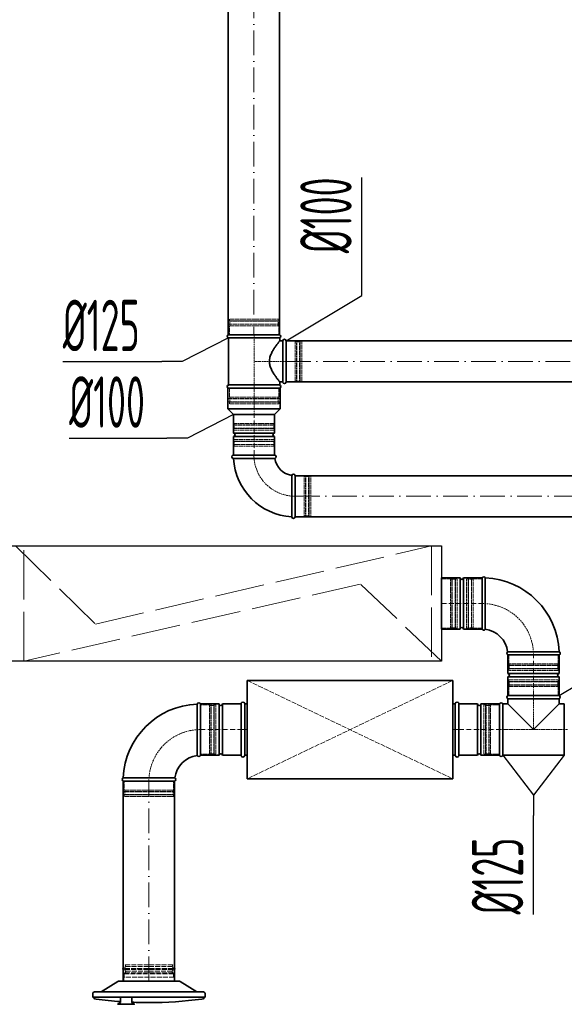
# Model space of a CAD drawing. Header units: millimetres. Extents: x -118717 to 8962, y 22910 to 145283.
# Tile 117 of 193: x -11705 to -10380, y 25387 to 27783. Entities that reach past the tile are written whole.
import ezdxf

# ---------------------------------------------------------------- set-up
doc = ezdxf.new("R2010")
doc.units = ezdxf.units.MM
for name, pattern in [('ACAD_ISO02W100', [15, 12, -3]), ('ACAD_ISO10W100', [18, 12, -3, 0, -3]), ('phl_thick', [0])]:
    doc.linetypes.add(name, pattern=pattern)
for name, color, linetype, lineweight in [('VZT_01 SUP (PŘÍVOD) - OBRYS', 5, 'Continuous', 35), ('VZT_02 SUP (PŘÍVOD) - OSA', 5, 'ACAD_ISO10W100', 5), ('VZT_05 ETA (ODVOD) - OBRYS', 6, 'Continuous', 35), ('VZT_06 ETA (ODVOD) - OSA', 6, 'ACAD_ISO10W100', 5), ('VZT_21 ZAŘÍZENÍ - OBRYS', 1, 'Continuous', 30), ('VZT_22 ZAŘÍZENÍ - DETAIL', 8, 'Continuous', 5), ('VZT_30 DISTRIBUČNÍ PRVKY - OBRYS', 1, 'Continuous', 35), ('VZT_35 TLUMIČE HLUKU - OBRYS', 1, 'Continuous', 35), ('VZT_36 TLUMIČE HLUKU - OSA', 1, 'ACAD_ISO10W100', 5), ('VZT_37 TLUMIČE HLUKU - DETAIL', 8, 'ACAD_ISO02W100', 5), ('VZT_60_KOTY - DIMENZE', 7, 'Continuous', 5)]:
    doc.layers.add(name, color=color, linetype=linetype, lineweight=lineweight)
for name, color, linetype, lineweight, plot in [('VZT_03 SUP (PŘÍVOD) - NETISK', 8, 'ACAD_ISO02W100', 5, False), ('VZT_07 ETA (ODVOD) - NETISK', 8, 'ACAD_ISO02W100', 5, False), ('VZT_34 DISTRIBUČNÍ PRVKY - NETISK', 8, 'ACAD_ISO02W100', 5, False), ('VZT_39 TLUMIČE HLUKU - NETISK', 8, 'ACAD_ISO02W100', 5, False)]:
    doc.layers.add(name, color=color, linetype=linetype, lineweight=lineweight, plot=plot)
doc.styles.add('EVORA_125', font='isocp.shx', dxfattribs={"width": 0.6, "height": 125})

msp = doc.modelspace()

# ---------------------------------------------------------------- linework, layer by layer
at = {"layer": 'VZT_01 SUP (PŘÍVOD) - OBRYS'}
for p, q in [((-10679.3, 26299.9), (-10679.3, 26424.9)), ((-10679.3, 26424.9), (-10633.8, 26424.9)), ((-10633.8, 26299.9), (-10633.8, 26424.9)), ((-10625.8, 26299.9), (-10625.8, 26424.9)), ((-10625.8, 26424.9), (-10580.3, 26424.9)), ((-10580.3, 26299.9), (-10580.3, 26424.9)), ((-10580.3, 26299.9), (-10580.3, 26424.9)), ((-10679.3, 26299.9), (-10633.8, 26299.9)), ((-10625.8, 26299.9), (-10580.3, 26299.9)), ((-10392.8, 26237.4), (-10517.8, 26237.4)), ((-10517.8, 26191.9), (-10517.8, 26237.4)), ((-10392.8, 26237.4), (-10517.8, 26237.4)), ((-10392.8, 26191.9), (-10392.8, 26237.4)), ((-10392.8, 26191.9), (-10517.8, 26191.9)), ((-10392.8, 26183.9), (-10517.8, 26183.9)), ((-10517.8, 26138.4), (-10517.8, 26183.9)), ((-10392.8, 26138.4), (-10392.8, 26183.9)), ((-10392.8, 26138.4), (-10517.8, 26138.4)), ((-10517.8, 26138.4), (-10392.8, 26138.4)), ((-11265.8, 26117.9), (-11265.8, 25992.9)), ((-11265.8, 25992.9), (-11265.8, 26117.9)), ((-11265.8, 26117.9), (-11220.3, 26117.9)), ((-11220.3, 25992.9), (-11220.3, 26117.9)), ((-11212.3, 25992.9), (-11212.3, 26117.9)), ((-11212.3, 26117.9), (-11166.8, 26117.9)), ((-11166.8, 25992.9), (-11166.8, 26117.9)), ((-10636.8, 25992.9), (-10636.8, 26117.9)), ((-10636.8, 26117.9), (-10591.3, 26117.9)), ((-10591.3, 25992.9), (-10591.3, 26117.9)), ((-10583.3, 25992.9), (-10583.3, 26117.9)), ((-10583.3, 26117.9), (-10537.8, 26117.9)), ((-10537.8, 25992.9), (-10537.8, 26117.9)), ((-10537.8, 25992.9), (-10537.8, 26117.9)), ((-10530.1, 26117.9), (-10530.1, 25992.9)), ((-10517.8, 26117.9), (-10530.1, 26117.9)), ((-10517.8, 26130.7), (-10392.8, 26130.7)), ((-10517.8, 26130.7), (-10517.8, 26117.9)), ((-10455.3, 26055.4), (-10517.8, 26117.9)), ((-10392.8, 26117.9), (-10455.3, 26055.4)), ((-10392.8, 26130.7), (-10392.8, 26117.9)), ((-10380.4, 26117.9), (-10392.8, 26117.9)), ((-10380.4, 26117.9), (-10380.4, 25992.9)), ((-11265.8, 25992.9), (-11220.3, 25992.9)), ((-11212.3, 25992.9), (-11166.8, 25992.9)), ((-10636.8, 25992.9), (-10591.3, 25992.9)), ((-10583.3, 25992.9), (-10537.8, 25992.9)), ((-10380.4, 25992.9), (-10530.1, 25992.9)), ((-11328.3, 25930.4), (-11453.3, 25930.4))]:
    msp.add_line(p, q, dxfattribs=at)
for points in [[(-11453.3, 25930.4), (-11453.3, 25443.2)], [(-11328.3, 25930.4), (-11328.3, 25443.2)]]:
    msp.add_lwpolyline(points, dxfattribs=at)
for centre, radius, start, end in [((-10576.4, 26423.2), 4.17, 21.1072, 156.5322), ((-10629.8, 26424.9), 4, 180, 0), ((-10580.3, 26237.4), 187.5, 2.3607, 87.6393), ((-10629.8, 26299.9), 4, 0, 180), ((-10576.4, 26301.5), 4.17, 203.4678, 329.7019), ((-10580.3, 26237.4), 62.5, 6.8302, 83.1698), ((-10516.1, 26241.2), 4.17, 120.2981, 246.5322), ((-10394.4, 26241.2), 4.17, 293.4678, 68.8928), ((-10517.8, 26187.9), 4, 270, 90), ((-10392.8, 26187.9), 4, 90, 270), ((-10516.1, 26134.5), 4.17, 113.4678, 246.5322), ((-10394.4, 26134.5), 4.17, 293.4678, 66.5322), ((-11265.8, 25930.4), 187.5, 92.3607, 177.6393), ((-11269.6, 26116.2), 4.17, 23.4678, 158.8928), ((-11216.3, 26117.9), 4, 180, 0), ((-10587.3, 26117.9), 4, 180, 0), ((-10533.9, 26116.2), 4.17, 23.4678, 156.5322), ((-11216.3, 25992.9), 4, 0, 180), ((-10587.3, 25992.9), 4, 0, 180), ((-11265.8, 25930.4), 62.5, 96.8302, 173.1698), ((-11269.6, 25994.5), 4.17, 210.2981, 336.5322), ((-10533.9, 25994.5), 4.17, 203.4678, 336.5322), ((-11451.6, 25934.2), 4.17, 111.1072, 246.5322), ((-11329.9, 25934.2), 4.17, 293.4678, 59.7019)]:
    msp.add_arc(centre, radius, start, end, dxfattribs=at)
for points, knots in [([(-10572.8, 26299.4), (-10572.8, 26299.4), (-10572.8, 26301), (-10572.8, 26307.1), (-10572.8, 26311.6), (-10572.7, 26323), (-10572.7, 26329.8), (-10572.6, 26344.8), (-10572.6, 26352.9), (-10572.6, 26369.2), (-10572.6, 26377.4), (-10572.6, 26392.6), (-10572.6, 26399.5), (-10572.6, 26411.3), (-10572.6, 26416), (-10572.6, 26422.6), (-10572.6, 26424.4), (-10572.6, 26424.7), (-10572.6, 26424.7), (-10572.6, 26424.7)], [0, 0, 0, 0, 24.235852, 24.235852, 48.531845, 48.531845, 73.024415, 73.024415, 97.570898, 97.570898, 122.078339, 122.078339, 146.53579, 146.53579, 170.957495, 170.957495, 195.359468, 195.359468, 197.168246, 197.168246, 197.168246, 197.168246]), ([(-10518.2, 26244.8), (-10518.2, 26244.8), (-10518.2, 26244.8), (-10517.9, 26244.8), (-10517.5, 26244.8), (-10516.5, 26244.8), (-10515.7, 26244.8), (-10512.5, 26244.8), (-10509.4, 26244.9), (-10500.5, 26244.9), (-10494.3, 26244.9), (-10480.2, 26245), (-10472.4, 26245), (-10456.1, 26245), (-10447.9, 26245), (-10432.1, 26245), (-10424.6, 26245.1), (-10411.4, 26245.1), (-10405.8, 26245.1), (-10398.8, 26245.1), (-10396.7, 26245.1), (-10393.7, 26245.1), (-10392.9, 26245.1), (-10392.9, 26245.1)], [197.067977, 197.067977, 197.067977, 197.067977, 201.792196, 201.792196, 209.190204, 209.190204, 218.040239, 218.040239, 237.760854, 237.760854, 262.206108, 262.206108, 286.831239, 286.831239, 311.323072, 311.323072, 335.946087, 335.946087, 360.704397, 360.704397, 377.088273, 377.088273, 394.105327, 394.105327, 394.105327, 394.105327]), ([(-11273.2, 25992.4), (-11273.2, 25992.4), (-11273.2, 25992.5), (-11273.2, 25992.8), (-11273.2, 25993.1), (-11273.2, 25994.2), (-11273.2, 25994.9), (-11273.2, 25998.1), (-11273.3, 26001.2), (-11273.3, 26010.2), (-11273.3, 26016.3), (-11273.4, 26030.4), (-11273.4, 26038.3), (-11273.4, 26054.5), (-11273.4, 26062.7), (-11273.5, 26078.6), (-11273.5, 26086.1), (-11273.5, 26099.2), (-11273.5, 26104.8), (-11273.5, 26111.8), (-11273.5, 26113.9), (-11273.5, 26116.9), (-11273.5, 26117.7), (-11273.5, 26117.7)], [197.067977, 197.067977, 197.067977, 197.067977, 201.792196, 201.792196, 209.190204, 209.190204, 218.040239, 218.040239, 237.760854, 237.760854, 262.206108, 262.206108, 286.831239, 286.831239, 311.323072, 311.323072, 335.946087, 335.946087, 360.704397, 360.704397, 377.088273, 377.088273, 394.105327, 394.105327, 394.105327, 394.105327]), ([(-11327.8, 25937.8), (-11327.8, 25937.8), (-11329.4, 25937.8), (-11335.5, 25937.8), (-11340, 25937.9), (-11351.4, 25937.9), (-11358.2, 25937.9), (-11373.2, 25938), (-11381.3, 25938), (-11397.7, 25938), (-11405.8, 25938), (-11421, 25938.1), (-11427.9, 25938.1), (-11439.7, 25938.1), (-11444.4, 25938.1), (-11451, 25938.1), (-11452.9, 25938.1), (-11453.1, 25938.1), (-11453.1, 25938.1), (-11453.1, 25938.1)], [0, 0, 0, 0, 24.235852, 24.235852, 48.531845, 48.531845, 73.024415, 73.024415, 97.570898, 97.570898, 122.078339, 122.078339, 146.53579, 146.53579, 170.957495, 170.957495, 195.359468, 195.359468, 197.168246, 197.168246, 197.168246, 197.168246])]:
    msp.add_open_spline(points, degree=3, knots=knots, dxfattribs=at)
at = {"layer": 'VZT_02 SUP (PŘÍVOD) - OSA'}
for points in [[(-10679.3, 26362.4), (-10580.3, 26362.4)], [(-10455.3, 26138.4), (-10455.3, 26237.4)], [(-11265.8, 26055.4), (-11166.8, 26055.4)], [(-10636.8, 26055.4), (-10537.8, 26055.4)]]:
    msp.add_lwpolyline(points, dxfattribs=at)
at = {"layer": 'VZT_02 SUP (PŘÍVOD) - OSA', "ltscale": 0.3}
for points in [[(-10580.3, 26362.4), (-10580.3, 26362.4, -0.414214), (-10455.3, 26237.4), (-10455.3, 26237.4)], [(-11390.8, 25930.4), (-11390.8, 25930.4, -0.414214), (-11265.8, 26055.4), (-11265.8, 26055.4)]]:
    msp.add_lwpolyline(points, format="xyb", dxfattribs=at)
msp.add_lwpolyline([(-10455.3, 26138.4), (-10455.3, 26055.4)], dxfattribs=at)
at = {"layer": 'VZT_02 SUP (PŘÍVOD) - OSA', "ltscale": 5}
msp.add_lwpolyline([(-11390.8, 25443.2), (-11390.8, 25930.4)], dxfattribs=at)
at = {"layer": 'VZT_03 SUP (PŘÍVOD) - NETISK', "ltscale": 0.4}
for p, q in [((-10618.3, 26302.4), (-10618.3, 26422.4)), ((-10614.3, 26422.4), (-10618.3, 26422.4)), ((-10614.3, 26302.4), (-10614.3, 26422.4)), ((-10613.8, 26421.4), (-10614.3, 26421.4)), ((-10613.8, 26301.4), (-10613.8, 26423.4)), ((-10613.3, 26423.4), (-10613.8, 26423.4)), ((-10613.3, 26301.4), (-10613.3, 26423.4)), ((-10606.3, 26421.4), (-10613.3, 26421.4)), ((-10606.3, 26301.4), (-10606.3, 26423.4)), ((-10605.8, 26423.4), (-10606.3, 26423.4)), ((-10605.8, 26301.4), (-10605.8, 26423.4)), ((-10602.3, 26421.4), (-10605.8, 26421.4)), ((-10602.3, 26302.4), (-10602.3, 26422.4)), ((-10580.3, 26422.4), (-10602.3, 26422.4)), ((-10614.3, 26302.4), (-10618.3, 26302.4)), ((-10613.8, 26303.4), (-10614.3, 26303.4)), ((-10613.3, 26301.4), (-10613.8, 26301.4)), ((-10606.3, 26303.4), (-10613.3, 26303.4)), ((-10605.8, 26301.4), (-10606.3, 26301.4)), ((-10602.3, 26303.4), (-10605.8, 26303.4)), ((-10580.3, 26302.4), (-10602.3, 26302.4)), ((-10515.3, 26237.4), (-10515.3, 26215.4)), ((-10395.3, 26237.4), (-10395.3, 26215.4)), ((-10394.3, 26211.9), (-10516.3, 26211.9)), ((-10516.3, 26211.9), (-10516.3, 26211.4)), ((-10394.3, 26211.4), (-10516.3, 26211.4)), ((-10395.3, 26215.4), (-10515.3, 26215.4)), ((-10514.3, 26215.4), (-10514.3, 26211.9)), ((-10514.3, 26211.4), (-10514.3, 26204.4)), ((-10396.3, 26215.4), (-10396.3, 26211.9)), ((-10396.3, 26211.4), (-10396.3, 26204.4)), ((-10394.3, 26211.9), (-10394.3, 26211.4)), ((-10394.3, 26204.4), (-10516.3, 26204.4)), ((-10516.3, 26204.4), (-10516.3, 26203.9)), ((-10394.3, 26203.9), (-10516.3, 26203.9)), ((-10395.3, 26203.4), (-10515.3, 26203.4)), ((-10515.3, 26203.4), (-10515.3, 26199.4)), ((-10395.3, 26199.4), (-10515.3, 26199.4)), ((-10514.3, 26203.9), (-10514.3, 26203.4)), ((-10396.3, 26203.9), (-10396.3, 26203.4)), ((-10395.3, 26203.4), (-10395.3, 26199.4)), ((-10394.3, 26204.4), (-10394.3, 26203.9)), ((-10516.3, 26171.9), (-10394.3, 26171.9)), ((-10516.3, 26171.4), (-10516.3, 26171.9)), ((-10516.3, 26171.4), (-10394.3, 26171.4)), ((-10516.3, 26164.4), (-10394.3, 26164.4)), ((-10516.3, 26163.9), (-10516.3, 26164.4)), ((-10516.3, 26163.9), (-10394.3, 26163.9)), ((-10515.3, 26176.4), (-10395.3, 26176.4)), ((-10515.3, 26172.4), (-10515.3, 26176.4)), ((-10515.3, 26172.4), (-10395.3, 26172.4)), ((-10514.3, 26171.9), (-10514.3, 26172.4)), ((-10514.3, 26164.4), (-10514.3, 26171.4)), ((-10514.3, 26160.4), (-10514.3, 26163.9)), ((-10396.3, 26171.9), (-10396.3, 26172.4)), ((-10396.3, 26164.4), (-10396.3, 26171.4)), ((-10396.3, 26160.4), (-10396.3, 26163.9)), ((-10395.3, 26172.4), (-10395.3, 26176.4)), ((-10394.3, 26171.4), (-10394.3, 26171.9)), ((-10394.3, 26163.9), (-10394.3, 26164.4)), ((-10515.3, 26160.4), (-10395.3, 26160.4)), ((-10515.3, 26138.4), (-10515.3, 26160.4)), ((-10395.3, 26138.4), (-10395.3, 26160.4)), ((-11265.8, 26115.4), (-11243.8, 26115.4)), ((-11243.8, 26115.4), (-11243.8, 25995.4)), ((-11243.8, 26114.4), (-11240.3, 26114.4)), ((-11240.3, 26116.4), (-11240.3, 25994.4)), ((-11240.3, 26116.4), (-11239.8, 26116.4)), ((-11239.8, 26116.4), (-11239.8, 25994.4)), ((-11239.8, 26114.4), (-11232.8, 26114.4)), ((-11232.8, 26116.4), (-11232.8, 25994.4)), ((-11232.8, 26116.4), (-11232.3, 26116.4)), ((-11232.3, 26116.4), (-11232.3, 25994.4)), ((-11232.3, 26114.4), (-11231.8, 26114.4)), ((-11231.8, 26115.4), (-11231.8, 25995.4)), ((-11231.8, 26115.4), (-11227.8, 26115.4)), ((-11227.8, 26115.4), (-11227.8, 25995.4)), ((-10575.8, 26115.4), (-10575.8, 25995.4)), ((-10575.8, 26115.4), (-10571.8, 26115.4)), ((-10571.8, 26115.4), (-10571.8, 25995.4)), ((-10571.8, 26114.4), (-10571.3, 26114.4)), ((-10571.3, 26116.4), (-10571.3, 25994.4)), ((-10571.3, 26116.4), (-10570.8, 26116.4)), ((-10570.8, 26116.4), (-10570.8, 25994.4)), ((-10570.8, 26114.4), (-10563.8, 26114.4)), ((-10563.8, 26116.4), (-10563.8, 25994.4)), ((-10563.8, 26116.4), (-10563.3, 26116.4)), ((-10563.3, 26116.4), (-10563.3, 25994.4)), ((-10563.3, 26114.4), (-10559.8, 26114.4)), ((-10559.8, 26115.4), (-10559.8, 25995.4)), ((-10559.8, 26115.4), (-10537.8, 26115.4)), ((-11265.8, 25995.4), (-11243.8, 25995.4)), ((-11243.8, 25996.4), (-11240.3, 25996.4)), ((-11240.3, 25994.4), (-11239.8, 25994.4)), ((-11239.8, 25996.4), (-11232.8, 25996.4)), ((-11232.8, 25994.4), (-11232.3, 25994.4)), ((-11232.3, 25996.4), (-11231.8, 25996.4)), ((-11231.8, 25995.4), (-11227.8, 25995.4)), ((-10575.8, 25995.4), (-10571.8, 25995.4)), ((-10571.8, 25996.4), (-10571.3, 25996.4)), ((-10571.3, 25994.4), (-10570.8, 25994.4)), ((-10570.8, 25996.4), (-10563.8, 25996.4)), ((-10563.8, 25994.4), (-10563.3, 25994.4)), ((-10563.3, 25996.4), (-10559.8, 25996.4)), ((-10559.8, 25995.4), (-10537.8, 25995.4)), ((-11450.8, 25930.4), (-11450.8, 25908.4)), ((-11330.8, 25930.4), (-11330.8, 25908.4)), ((-11329.8, 25904.9), (-11451.8, 25904.9)), ((-11451.8, 25904.9), (-11451.8, 25904.4)), ((-11329.8, 25904.4), (-11451.8, 25904.4)), ((-11330.8, 25908.4), (-11450.8, 25908.4)), ((-11449.8, 25908.4), (-11449.8, 25904.9)), ((-11449.8, 25904.4), (-11449.8, 25897.4)), ((-11331.8, 25908.4), (-11331.8, 25904.9)), ((-11331.8, 25904.4), (-11331.8, 25897.4)), ((-11329.8, 25904.9), (-11329.8, 25904.4)), ((-11329.8, 25897.4), (-11451.8, 25897.4)), ((-11451.8, 25897.4), (-11451.8, 25896.9)), ((-11329.8, 25896.9), (-11451.8, 25896.9)), ((-11330.8, 25896.4), (-11450.8, 25896.4)), ((-11450.8, 25896.4), (-11450.8, 25892.4)), ((-11330.8, 25892.4), (-11450.8, 25892.4)), ((-11449.8, 25896.9), (-11449.8, 25896.4)), ((-11331.8, 25896.9), (-11331.8, 25896.4)), ((-11330.8, 25896.4), (-11330.8, 25892.4)), ((-11329.8, 25897.4), (-11329.8, 25896.9))]:
    msp.add_line(p, q, dxfattribs=at)
msp.add_lwpolyline([(-10372.8, 26055.4), (-10537.8, 26055.4)], dxfattribs=at)
at = {"layer": 'VZT_05 ETA (ODVOD) - OBRYS'}
for p, q in [((-11072.7, 27016.3), (-11197.7, 27016.3)), ((-11072.7, 27008.7), (-11197.7, 27008.7)), ((-11197.7, 27008.7), (-11197.7, 26894)), ((-11072.7, 27008.7), (-11072.7, 27001.3)), ((-11065.2, 27001.3), (-11072.7, 27001.3)), ((-11065.2, 26901.3), (-11065.2, 27001.3)), ((-11057.2, 26901.3), (-11057.2, 27001.3)), ((-11198.7, 26886.3), (-11071.7, 26886.3)), ((-11198.7, 26886.3), (-11198.7, 26835.8)), ((-11197.7, 26894), (-11072.7, 26894)), ((-11072.7, 26886.3), (-11197.7, 26886.3)), ((-11065.2, 26901.3), (-11072.7, 26901.3)), ((-11072.7, 26901.3), (-11072.7, 26894)), ((-11071.7, 26886.3), (-11071.7, 26835.8)), ((-11198.7, 26835.8), (-11071.7, 26835.8)), ((-11185.2, 26822.3), (-11198.7, 26835.8)), ((-11085.2, 26822.3), (-11071.7, 26835.8)), ((-11085.2, 26822.3), (-11185.2, 26822.3)), ((-11185.2, 26776.8), (-11185.2, 26822.3)), ((-11185.2, 26822.3), (-11085.2, 26822.3)), ((-11085.2, 26776.8), (-11085.2, 26822.3)), ((-11085.2, 26776.8), (-11185.2, 26776.8)), ((-11085.2, 26768.8), (-11185.2, 26768.8)), ((-11185.2, 26723.3), (-11185.2, 26768.8)), ((-11085.2, 26723.3), (-11085.2, 26768.8)), ((-11085.4, 26723.3), (-11185.4, 26723.3)), ((-11185.4, 26715.3), (-11135.3, 26715.3)), ((-11085.2, 26723.3), (-11185.2, 26723.3)), ((-11035.4, 26573.3), (-11035.4, 26673.3)), ((-11043.4, 26573.3), (-11043.4, 26623.5))]:
    msp.add_line(p, q, dxfattribs=at)
for points in [[(-11197.9, 27016.3), (-11197.9, 28657.2)], [(-11072.9, 27016.3), (-11072.9, 28657.2)], [(-9327.6, 27001.3), (-11057.2, 27001.3)], [(-9327.6, 26901.3), (-11057.2, 26901.3)], [(-9259.9, 26673.3), (-11035.4, 26673.3)], [(-9259.9, 26573.3), (-11035.4, 26573.3)]]:
    msp.add_lwpolyline(points, dxfattribs=at)
for centre, radius, start, end in [((-11196, 27012.5), 4.17, 113.4678, 246.5322), ((-11074.4, 27012.5), 4.17, 293.4678, 66.5322), ((-11061.2, 27001.3), 4, 0, 180), ((-11196, 26890.1), 4.17, 113.4678, 246.5322), ((-11074.4, 26890.1), 4.17, 293.4678, 66.5322), ((-11061.2, 26901.3), 4, 180, 0), ((-11185.2, 26772.8), 4, 270, 90), ((-11085.2, 26772.8), 4, 90, 270), ((-11185.4, 26719.3), 4, 90, 270), ((-11035.4, 26723.3), 150, 183.0572, 266.9428), ((-11085.4, 26719.3), 4, 279.1478, 90), ((-11035.4, 26723.3), 50, 189.1478, 260.8522), ((-11039.4, 26673.3), 4, 0, 170.8522), ((-11039.4, 26573.3), 4, 180, 0)]:
    msp.add_arc(centre, radius, start, end, dxfattribs=at)
for points, knots in [([(-11072.7, 26901.3), (-11072.7, 26901.3), (-11072.8, 26901.4), (-11073, 26901.7), (-11073.2, 26902), (-11073.8, 26902.7), (-11074.1, 26903.1), (-11074.9, 26904.1), (-11075.3, 26904.7), (-11076.4, 26906), (-11076.9, 26906.7), (-11078.1, 26908.3), (-11078.8, 26909.1), (-11080.1, 26910.9), (-11080.8, 26911.9), (-11082.2, 26913.9), (-11082.9, 26914.9), (-11084.4, 26917.1), (-11085.2, 26918.2), (-11086.7, 26920.6), (-11087.5, 26921.9), (-11089.1, 26924.6), (-11089.9, 26925.9), (-11091.5, 26928.8), (-11092.2, 26930.2), (-11094.3, 26934.8), (-11095.5, 26937.9), (-11096.8, 26942.9), (-11097.1, 26944.5), (-11097.6, 26947.9), (-11097.7, 26949.6), (-11097.7, 26953), (-11097.6, 26954.7), (-11097.1, 26958.1), (-11096.8, 26959.8), (-11095.5, 26964.7), (-11094.3, 26967.9), (-11092.2, 26972.4), (-11091.5, 26973.9), (-11089.9, 26976.7), (-11089.1, 26978.1), (-11087.5, 26980.7), (-11086.7, 26982), (-11085.2, 26984.4), (-11084.4, 26985.6), (-11082.9, 26987.7), (-11082.2, 26988.8), (-11080.8, 26990.7), (-11080.1, 26991.7), (-11078.8, 26993.5), (-11078.1, 26994.4), (-11076.9, 26995.9), (-11076.4, 26996.7), (-11075.3, 26998), (-11074.9, 26998.5), (-11074.1, 26999.6), (-11073.8, 27000), (-11073.2, 27000.6), (-11073, 27000.9), (-11072.8, 27001.2), (-11072.7, 27001.3), (-11072.7, 27001.3)], [80.753728, 80.753728, 80.753728, 80.753728, 85.721109, 85.721109, 90.68849, 90.68849, 95.655871, 95.655871, 100.623252, 100.623252, 105.590633, 105.590633, 110.558015, 110.558015, 115.525396, 115.525396, 120.492777, 120.492777, 125.619612, 125.619612, 130.746447, 130.746447, 135.873281, 135.873281, 141.000116, 141.000116, 151.253786, 151.253786, 156.38062, 156.38062, 161.507455, 161.507455, 166.63429, 166.63429, 171.761125, 171.761125, 182.014794, 182.014794, 187.141629, 187.141629, 192.268464, 192.268464, 197.395298, 197.395298, 202.522133, 202.522133, 207.489514, 207.489514, 212.456896, 212.456896, 217.424277, 217.424277, 222.391658, 222.391658, 227.359039, 227.359039, 232.32642, 232.32642, 237.293801, 237.293801, 242.261183, 242.261183, 242.261183, 242.261183]), ([(-11084.8, 26715.4), (-11084.8, 26715.4), (-11085.9, 26715.4), (-11090.4, 26715.4), (-11093.9, 26715.3), (-11102.7, 26715.3), (-11108.1, 26715.3), (-11120, 26715.3), (-11126.5, 26715.3), (-11133.8, 26715.3), (-11134.5, 26715.3), (-11135.3, 26715.3)], [157.874915, 157.874915, 157.874915, 157.874915, 176.103874, 176.103874, 195.460379, 195.460379, 215.101284, 215.101284, 234.82164, 234.82164, 237.034743, 237.034743, 237.034743, 237.034743]), ([(-11043.4, 26623.5), (-11043.4, 26629.8), (-11043.4, 26636.2), (-11043.4, 26648.2), (-11043.4, 26653.8), (-11043.4, 26663.3), (-11043.4, 26667.1), (-11043.4, 26672.4), (-11043.4, 26673.8), (-11043.4, 26674), (-11043.4, 26674), (-11043.4, 26674)], [78.71119, 78.71119, 78.71119, 78.71119, 97.804615, 97.804615, 117.523893, 117.523893, 137.264303, 137.264303, 156.831737, 156.831737, 157.874915, 157.874915, 157.874915, 157.874915])]:
    msp.add_open_spline(points, degree=3, knots=knots, dxfattribs=at)
at = {"layer": 'VZT_06 ETA (ODVOD) - OSA', "ltscale": 5}
for points in [[(-11135.4, 28657.2), (-11135.4, 27016.3)], [(-11057.2, 26951.3), (-9327.6, 26951.3)], [(-11035.4, 26623.3), (-9259.9, 26623.3)]]:
    msp.add_lwpolyline(points, dxfattribs=at)
at = {"layer": 'VZT_06 ETA (ODVOD) - OSA', "ltscale": 0.3, "elevation": 0}
for points in [[(-11135.2, 27016.3), (-11135.2, 26886.3)], [(-11057.2, 26951.3), (-11135.2, 26951.3)]]:
    msp.add_lwpolyline(points, dxfattribs=at)
at = {"layer": 'VZT_06 ETA (ODVOD) - OSA', "ltscale": 0.3}
msp.add_lwpolyline([(-11135.2, 26886.3), (-11135.2, 26822.3)], dxfattribs=at)
at = {"layer": 'VZT_06 ETA (ODVOD) - OSA', "elevation": 0}
msp.add_lwpolyline([(-11135.2, 26723.3), (-11135.2, 26822.3)], dxfattribs=at)
at = {"layer": 'VZT_06 ETA (ODVOD) - OSA', "ltscale": 0.3}
msp.add_lwpolyline([(-11135.4, 26723.3), (-11135.4, 26723.3, 0.414214), (-11035.4, 26623.3), (-11035.4, 26623.3)], format="xyb", dxfattribs=at)
at = {"layer": 'VZT_07 ETA (ODVOD) - NETISK', "ltscale": 0.4}
for p, q in [((-11074.2, 27049.8), (-11196.2, 27049.8)), ((-11196.2, 27049.3), (-11196.2, 27049.8)), ((-11074.2, 27049.3), (-11196.2, 27049.3)), ((-11075.2, 27054.3), (-11195.2, 27054.3)), ((-11195.2, 27050.3), (-11195.2, 27054.3)), ((-11075.2, 27050.3), (-11195.2, 27050.3)), ((-11194.2, 27049.8), (-11194.2, 27050.3)), ((-11194.2, 27042.3), (-11194.2, 27049.3)), ((-11076.2, 27049.8), (-11076.2, 27050.3)), ((-11076.2, 27042.3), (-11076.2, 27049.3)), ((-11075.2, 27050.3), (-11075.2, 27054.3)), ((-11074.2, 27049.3), (-11074.2, 27049.8)), ((-11074.2, 27042.3), (-11196.2, 27042.3)), ((-11196.2, 27041.8), (-11196.2, 27042.3)), ((-11074.2, 27041.8), (-11196.2, 27041.8)), ((-11075.2, 27038.3), (-11195.2, 27038.3)), ((-11195.2, 27016.3), (-11195.2, 27038.3)), ((-11194.2, 27038.3), (-11194.2, 27041.8)), ((-11076.2, 27038.3), (-11076.2, 27041.8)), ((-11075.2, 27016.3), (-11075.2, 27038.3)), ((-11074.2, 27041.8), (-11074.2, 27042.3)), ((-11057.2, 27000.3), (-11035.2, 27000.3)), ((-11035.2, 26902.3), (-11035.2, 27000.3)), ((-11031.7, 26901.3), (-11031.7, 27001.3)), ((-11031.7, 27001.3), (-11031.2, 27001.3)), ((-11031.2, 26901.3), (-11031.2, 27001.3)), ((-11024.2, 26901.3), (-11024.2, 27001.3)), ((-11024.2, 27001.3), (-11023.7, 27001.3)), ((-11023.7, 26901.3), (-11023.7, 27001.3)), ((-11023.2, 26902.3), (-11023.2, 27000.3)), ((-11023.2, 27000.3), (-11019.2, 27000.3)), ((-11019.2, 26902.3), (-11019.2, 27000.3)), ((-11035.2, 26999.3), (-11031.7, 26999.3)), ((-11031.2, 26999.3), (-11024.2, 26999.3)), ((-11023.7, 26999.3), (-11023.2, 26999.3)), ((-11195.2, 26864.3), (-11195.2, 26886.3)), ((-11075.2, 26864.3), (-11075.2, 26886.3)), ((-11057.2, 26902.3), (-11035.2, 26902.3)), ((-11035.2, 26903.3), (-11031.7, 26903.3)), ((-11031.7, 26901.3), (-11031.2, 26901.3)), ((-11031.2, 26903.3), (-11024.2, 26903.3)), ((-11024.2, 26901.3), (-11023.7, 26901.3)), ((-11023.7, 26903.3), (-11023.2, 26903.3)), ((-11023.2, 26902.3), (-11019.2, 26902.3)), ((-11074.2, 26860.8), (-11196.2, 26860.8)), ((-11196.2, 26860.3), (-11196.2, 26860.8)), ((-11074.2, 26860.3), (-11196.2, 26860.3)), ((-11075.2, 26864.3), (-11195.2, 26864.3)), ((-11194.2, 26860.8), (-11194.2, 26864.3)), ((-11194.2, 26853.3), (-11194.2, 26860.3)), ((-11076.2, 26860.8), (-11076.2, 26864.3)), ((-11076.2, 26853.3), (-11076.2, 26860.3)), ((-11074.2, 26860.3), (-11074.2, 26860.8)), ((-11074.2, 26853.3), (-11196.2, 26853.3)), ((-11196.2, 26852.8), (-11196.2, 26853.3)), ((-11074.2, 26852.8), (-11196.2, 26852.8)), ((-11075.2, 26852.3), (-11195.2, 26852.3)), ((-11195.2, 26848.3), (-11195.2, 26852.3)), ((-11075.2, 26848.3), (-11195.2, 26848.3)), ((-11194.2, 26852.3), (-11194.2, 26852.8)), ((-11076.2, 26852.3), (-11076.2, 26852.8)), ((-11075.2, 26848.3), (-11075.2, 26852.3)), ((-11074.2, 26852.8), (-11074.2, 26853.3)), ((-11184.2, 26800.3), (-11184.2, 26822.3)), ((-11086.2, 26800.3), (-11086.2, 26822.3)), ((-11085.2, 26796.8), (-11185.2, 26796.8)), ((-11185.2, 26796.3), (-11185.2, 26796.8)), ((-11085.2, 26796.3), (-11185.2, 26796.3)), ((-11085.2, 26789.3), (-11185.2, 26789.3)), ((-11185.2, 26788.8), (-11185.2, 26789.3)), ((-11085.2, 26788.8), (-11185.2, 26788.8)), ((-11086.2, 26800.3), (-11184.2, 26800.3)), ((-11086.2, 26788.3), (-11184.2, 26788.3)), ((-11184.2, 26784.3), (-11184.2, 26788.3)), ((-11183.2, 26796.8), (-11183.2, 26800.3)), ((-11183.2, 26789.3), (-11183.2, 26796.3)), ((-11183.2, 26788.3), (-11183.2, 26788.8)), ((-11087.2, 26796.8), (-11087.2, 26800.3)), ((-11087.2, 26789.3), (-11087.2, 26796.3)), ((-11087.2, 26788.3), (-11087.2, 26788.8)), ((-11086.2, 26784.3), (-11086.2, 26788.3)), ((-11085.2, 26796.3), (-11085.2, 26796.8)), ((-11085.2, 26788.8), (-11085.2, 26789.3)), ((-11184.4, 26761.3), (-11086.4, 26761.3)), ((-11184.4, 26761.3), (-11184.4, 26757.3)), ((-11086.2, 26784.3), (-11184.2, 26784.3)), ((-11086.4, 26761.3), (-11086.4, 26757.3)), ((-11185.4, 26756.8), (-11085.4, 26756.8)), ((-11185.4, 26756.8), (-11185.4, 26756.3)), ((-11185.4, 26756.3), (-11085.4, 26756.3)), ((-11185.4, 26749.3), (-11085.4, 26749.3)), ((-11185.4, 26749.3), (-11185.4, 26748.8)), ((-11185.4, 26748.8), (-11085.4, 26748.8)), ((-11184.4, 26757.3), (-11086.4, 26757.3)), ((-11184.4, 26745.3), (-11086.4, 26745.3)), ((-11184.4, 26745.3), (-11184.4, 26723.3)), ((-11183.4, 26757.3), (-11183.4, 26756.8)), ((-11183.4, 26756.3), (-11183.4, 26749.3)), ((-11183.4, 26748.8), (-11183.4, 26745.3)), ((-11087.4, 26757.3), (-11087.4, 26756.8)), ((-11087.4, 26756.3), (-11087.4, 26749.3)), ((-11087.4, 26748.8), (-11087.4, 26745.3)), ((-11086.4, 26745.3), (-11086.4, 26723.3)), ((-11085.4, 26756.8), (-11085.4, 26756.3)), ((-11085.4, 26749.3), (-11085.4, 26748.8)), ((-11035.4, 26672.3), (-11013.4, 26672.3)), ((-11013.4, 26574.3), (-11013.4, 26672.3)), ((-11013.4, 26671.3), (-11009.9, 26671.3)), ((-11009.9, 26573.3), (-11009.9, 26673.3)), ((-11009.9, 26673.3), (-11009.4, 26673.3)), ((-11009.4, 26573.3), (-11009.4, 26673.3)), ((-11009.4, 26671.3), (-11002.4, 26671.3)), ((-11002.4, 26573.3), (-11002.4, 26673.3)), ((-11002.4, 26673.3), (-11001.9, 26673.3)), ((-11001.9, 26573.3), (-11001.9, 26673.3)), ((-11001.9, 26671.3), (-11001.4, 26671.3)), ((-11001.4, 26574.3), (-11001.4, 26672.3)), ((-11001.4, 26672.3), (-10997.4, 26672.3)), ((-10997.4, 26574.3), (-10997.4, 26672.3)), ((-11035.4, 26574.3), (-11013.4, 26574.3)), ((-11013.4, 26575.3), (-11009.9, 26575.3)), ((-11009.9, 26573.3), (-11009.4, 26573.3)), ((-11009.4, 26575.3), (-11002.4, 26575.3)), ((-11002.4, 26573.3), (-11001.9, 26573.3)), ((-11001.9, 26575.3), (-11001.4, 26575.3)), ((-11001.4, 26574.3), (-10997.4, 26574.3)), ((-10679.3, 26422.4), (-10657.3, 26422.4)), ((-10657.3, 26302.4), (-10657.3, 26422.4)), ((-10657.3, 26421.4), (-10653.8, 26421.4)), ((-10653.8, 26301.4), (-10653.8, 26423.4)), ((-10653.8, 26423.4), (-10653.3, 26423.4)), ((-10653.3, 26301.4), (-10653.3, 26423.4)), ((-10653.3, 26421.4), (-10646.3, 26421.4)), ((-10646.3, 26301.4), (-10646.3, 26423.4)), ((-10646.3, 26423.4), (-10645.8, 26423.4)), ((-10645.8, 26301.4), (-10645.8, 26423.4)), ((-10645.8, 26421.4), (-10645.3, 26421.4)), ((-10645.3, 26302.4), (-10645.3, 26422.4)), ((-10645.3, 26422.4), (-10641.3, 26422.4)), ((-10641.3, 26302.4), (-10641.3, 26422.4)), ((-10679.3, 26302.4), (-10657.3, 26302.4)), ((-10657.3, 26303.4), (-10653.8, 26303.4)), ((-10653.8, 26301.4), (-10653.3, 26301.4)), ((-10653.3, 26303.4), (-10646.3, 26303.4)), ((-10646.3, 26301.4), (-10645.8, 26301.4)), ((-10645.8, 26303.4), (-10645.3, 26303.4)), ((-10645.3, 26302.4), (-10641.3, 26302.4))]:
    msp.add_line(p, q, dxfattribs=at)
at = {"layer": 'VZT_21 ZAŘÍZENÍ - OBRYS'}
msp.add_lwpolyline([(-10679.3, 26222.4), (-12179.3, 26222.4), (-12179.3, 26502.4), (-10679.3, 26502.4)], close=True, dxfattribs=at)
at = {"layer": 'VZT_22 ZAŘÍZENÍ - DETAIL', "linetype": 'ACAD_ISO02W100', "lineweight": 5, "ltscale": 10}
for points in [[(-11715.5, 26502.4), (-11520.8, 26312.3), (-10703.2, 26502.4)], [(-11695, 26222.4), (-11695, 26502.4)], [(-10703.2, 26502.4), (-10703.2, 26222.4)], [(-10679.3, 26222.4), (-10876.7, 26409.6), (-11695, 26222.4)]]:
    msp.add_lwpolyline(points, dxfattribs=at)
at = {"layer": 'VZT_30 DISTRIBUČNÍ PRVKY - OBRYS'}
for points in [[(-11506.9, 25417.2), (-11466.5, 25442.6, -0.141374), (-11464.5, 25443.2), (-11317.1, 25443.2, -0.141374), (-11315.1, 25442.6), (-11274.7, 25417.2)], [(-11254.3, 25404.2), (-11527.3, 25404.2), (-11527.3, 25413.4, -0.414214), (-11523.4, 25417.2), (-11258.2, 25417.2, -0.414214), (-11254.3, 25413.4), (-11254.3, 25404.2)], [(-11460, 25393.7, -0.015115), (-11519.3, 25399.7), (-11522.3, 25400.2, -0.36397), (-11524.8, 25403.2), (-11524.8, 25404.2)], [(-11460, 25404.2), (-11460, 25391.8, -0.267949), (-11460.3, 25391.4), (-11466, 25388.1, 0.267949), (-11466.2, 25387.7), (-11466.2, 25387.1), (-11426.6, 25387.1), (-11426.6, 25387.7, 0.267949), (-11426.8, 25388.1), (-11432.5, 25391.4, -0.267949), (-11432.8, 25391.8), (-11432.8, 25404.2)], [(-11390.8, 25391.2, 0.0327), (-11262.3, 25399.7), (-11259.3, 25400.2, 0.36397), (-11256.8, 25403.2), (-11256.8, 25404.2)], [(-11390.8, 25391.2, -0.010645), (-11432.8, 25392.1, -0.010645)]]:
    msp.add_lwpolyline(points, format="xyb", dxfattribs=at)
at = {"layer": 'VZT_34 DISTRIBUČNÍ PRVKY - NETISK'}
for points in [[(-11455.6, 25473.1), (-11449.8, 25474.5, -0.060863), (-11449.2, 25474.6), (-11390.9, 25474.6)], [(-11455.6, 25473.1), (-11449.6, 25471.7, 0.058981), (-11449, 25471.6), (-11390.9, 25471.6)], [(-11326.2, 25473.1), (-11331.9, 25474.5, 0.060863), (-11332.6, 25474.6), (-11390.9, 25474.6)], [(-11326.2, 25473.1), (-11332.1, 25471.7, -0.058981), (-11332.7, 25471.6), (-11390.9, 25471.6)], [(-11451, 25453.2), (-11451, 25461.1, -0.291473), (-11449.4, 25463.5, -0.291473)], [(-11330.8, 25453.2), (-11330.8, 25461.1, 0.291473), (-11332.3, 25463.5, 0.291473)]]:
    msp.add_lwpolyline(points, format="xyb", dxfattribs=at)
for points in [[(-11447.2, 25479.3), (-11448.6, 25483.2), (-11390.9, 25483.2)], [(-11448.1, 25479.1), (-11390.9, 25479.1)], [(-11447.4, 25467.4), (-11390.9, 25467.4)], [(-11334.6, 25479.3), (-11333.1, 25483.2), (-11390.9, 25483.2)], [(-11333.6, 25479.1), (-11390.9, 25479.1)], [(-11334.4, 25467.4), (-11390.9, 25467.4)], [(-11329.8, 25443.2), (-11329.8, 25453.2), (-11451.8, 25453.2), (-11451.8, 25443.2)], [(-11329.8, 25443.2), (-11451.8, 25443.2)], [(-11451, 25461.1), (-11390.9, 25461.1)], [(-11449, 25463.7), (-11390.9, 25463.7)], [(-11332.7, 25463.7), (-11390.9, 25463.7)], [(-11330.8, 25461.1), (-11390.9, 25461.1)]]:
    msp.add_lwpolyline(points, dxfattribs=at)
for centre, radius, start, end in [((-11439.1, 25473.8), 10.5, 149.7176, 217.8378), ((-11451.2, 25466.9), 3.88, 297.4993, 6.6735), ((-11342.6, 25473.8), 10.5, 322.1622, 30.2824), ((-11330.5, 25466.9), 3.88, 173.3265, 242.5007)]:
    msp.add_arc(centre, radius, start, end, dxfattribs=at)
at = {"layer": 'VZT_35 TLUMIČE HLUKU - OBRYS'}
for p, q in [((-11166.8, 25992.9), (-11166.8, 26117.9)), ((-10636.8, 25992.9), (-10636.8, 26117.9))]:
    msp.add_line(p, q, dxfattribs=at)
msp.add_lwpolyline([(-11151.8, 26174.9), (-10651.8, 26174.9), (-10651.8, 25935.9), (-11151.8, 25935.9)], close=True, dxfattribs=at)
for points in [[(-11157.8, 25992.9), (-11157.8, 26117.9)], [(-11157.8, 26117.9), (-11151.8, 26117.9)], [(-10645.8, 26117.9), (-10651.8, 26117.9)], [(-10645.8, 25992.9), (-10645.8, 26117.9)], [(-11157.8, 25992.9), (-11151.8, 25992.9)], [(-10645.8, 25992.9), (-10651.8, 25992.9)]]:
    msp.add_lwpolyline(points, dxfattribs=at)
for centre, start, end in [((-11162.3, 26117.9), 0, 180), ((-10641.3, 26117.9), 0, 180), ((-11162.3, 25992.9), 180, 0), ((-10641.3, 25992.9), 180, 0)]:
    msp.add_arc(centre, 4.5, start, end, dxfattribs=at)
at = {"layer": 'VZT_36 TLUMIČE HLUKU - OSA', "ltscale": 5}
for points in [[(-11166.8, 26055.4), (-11151.8, 26055.4)], [(-10636.8, 26055.4), (-10651.8, 26055.4)]]:
    msp.add_lwpolyline(points, dxfattribs=at)
at = {"layer": 'VZT_37 TLUMIČE HLUKU - DETAIL', "lineweight": 5}
for points in [[(-11151.8, 26174.9), (-10651.8, 25935.9)], [(-10651.8, 26174.9), (-11151.8, 25935.9)]]:
    msp.add_lwpolyline(points, dxfattribs=at)
at = {"layer": 'VZT_39 TLUMIČE HLUKU - NETISK', "ltscale": 2}
for points in [[(-11166.8, 25992.9), (-11211.8, 25992.9), (-11211.8, 26117.9), (-11166.8, 26117.9)], [(-10636.8, 25992.9), (-10591.8, 25992.9), (-10591.8, 26117.9), (-10636.8, 26117.9)]]:
    msp.add_lwpolyline(points, dxfattribs=at)
at = {"layer": 'VZT_60_KOTY - DIMENZE', "linetype": 'ByBlock', "lineweight": -2}
for p, q in [((-10872.7, 27111.4), (-10872.7, 27161.4)), ((-11309.8, 26951.3), (-11359.8, 26951.3)), ((-11297.3, 26765), (-11347.3, 26765)), ((-10455.3, 25896.2), (-10455.3, 25846.2))]:
    msp.add_line(p, q, dxfattribs=at)
for points in [[(-10872.7, 27161.4), (-10872.7, 27399)], [(-11057.2, 27001.3), (-10872.7, 27111.4)], [(-11197.7, 27008.7), (-11309.8, 26951.3)], [(-11600.4, 26951.3), (-11359.8, 26951.3)], [(-11309.8, 26951.3), (-11309.8, 26951.3)], [(-11309.8, 26951.3), (-11309.8, 26951.3)], [(-10392.8, 26138.4), (-10208.3, 26248.5)]]:
    msp.add_lwpolyline(points, dxfattribs=at)
at = {"layer": 'VZT_60_KOTY - DIMENZE', "linetype": 'ByBlock', "lineweight": -2, "elevation": 0}
for points in [[(-11185.2, 26822.3), (-11297.3, 26765)], [(-11584.9, 26765), (-11347.3, 26765)], [(-11297.3, 26765), (-11297.3, 26765)], [(-11297.3, 26765), (-11297.3, 26765)], [(-10530.1, 25992.9), (-10455.3, 25896.2)], [(-10380.4, 25992.9), (-10455.3, 25896.2)], [(-10455.3, 25896.2), (-10455.3, 25896.2)], [(-10455.3, 25605.6), (-10455.3, 25846.2)]]:
    msp.add_lwpolyline(points, dxfattribs=at)

# ---------------------------------------------------------------- texts
at = {"layer": 'VZT_60_KOTY - DIMENZE', "linetype": 'phl_thick', "char_height": 125, "rotation": 90, "style": 'EVORA_125'}
for s, insert, attachment_point in [('%%C100', (-11022.7, 27399), 3), ('%%C125', (-10605.3, 25605.6), 1)]:
    msp.add_mtext(s, dxfattribs=dict(at, insert=insert, attachment_point=attachment_point))
at = {"layer": 'VZT_60_KOTY - DIMENZE', "linetype": 'phl_thick', "char_height": 125, "attachment_point": 1, "style": 'EVORA_125'}
for s, insert in [('%%C125', (-11600.4, 27101.3)), ('%%C100', (-11584.9, 26915))]:
    msp.add_mtext(s, dxfattribs=dict(at, insert=insert))

doc.saveas('drawing.dxf')
